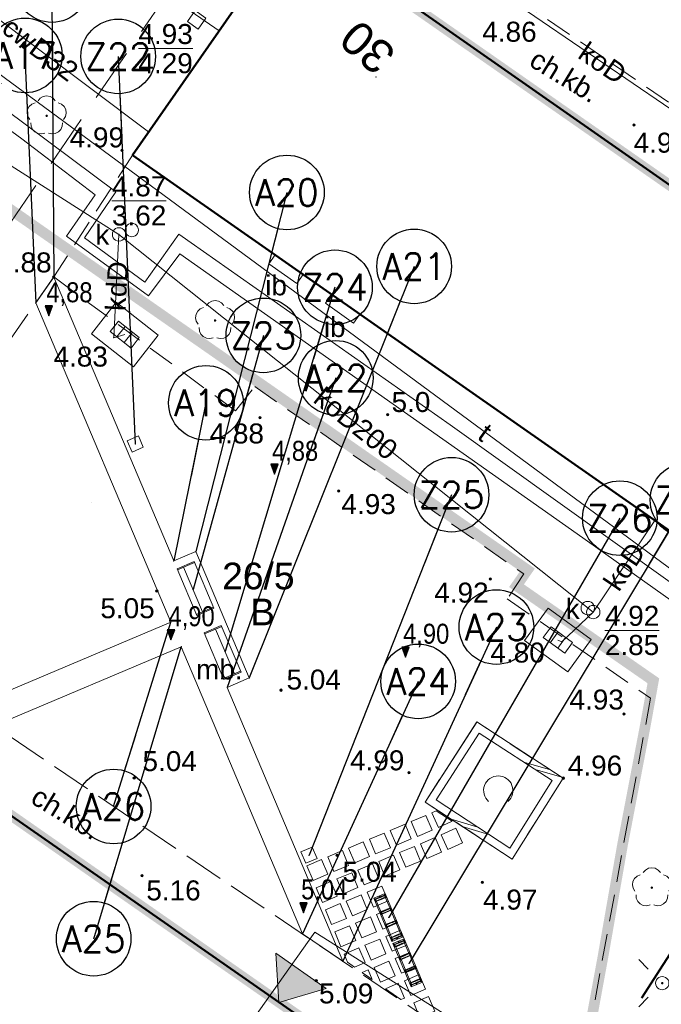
# Model space of a CAD drawing. Extents: x 5477758 to 5478338, y 5918296 to 5918502.
# Tile 44 of 138: x 5477909 to 5477933, y 5918328 to 5918365. Entities that reach past the tile are written whole.
import ezdxf
from ezdxf.enums import TextEntityAlignment as Align

# ---------------------------------------------------------------- set-up
doc = ezdxf.new("R2010")
doc.units = 0
doc.header["$PDSIZE"] = 0.75
for name, pattern in [('budynki akt$0$DASHED', [19.05, 12.7, -6.35]), ('L_0_06', [2, 1.5, -0.5]), ('PRZER1-1', [2, 1, -1]), ('PRZER2-1', [3, 2, -1]), ('PRZER4-1', [5, 4, -1])]:
    doc.linetypes.add(name, pattern=pattern)
doc.layers.get('0').update_dxf_attribs({"linetype": 'CONTINUOUS', "lineweight": 13})
doc.layers.add('!D_rzędne', color=6, linetype='CONTINUOUS')
for name, color, linetype, lineweight in [('000_wejscia do budynków', 7, 'CONTINUOUS', 0), ('0_podziały zieleni średniowysokiej i nasadzeń niskich', 7, 'CONTINUOUS', 0), ('0_PROJEKTOWANE ZABAWKI', 7, 'CONTINUOUS', 0), ('0_PŁYTA CHODNIKOWA_BETONOWA', 7, 'CONTINUOUS', 0), ('0_WSPÓŁRZĘDNE_ODNOŚNIKI', 6, 'CONTINUOUS', 15), ('A_GRANICA OPRACOWANIA', 7, 'CONTINUOUS', 0), ('GEPADR', 236, 'CONTINUOUS', 18), ('GEPADR_O', 236, 'CONTINUOUS', 18), ('GESBZO', 7, 'CONTINUOUS', 50), ('GESDZI_O', 7, 'CONTINUOUS', 18), ('GESUZY_O', 96, 'PRZER1-1', 18), ('GSPPRB', 7, 'CONTINUOUS', 20), ('GSPRDL', 96, 'CONTINUOUS', 18), ('GSSDSO', 7, 'CONTINUOUS', 18), ('GSSIIN', 7, 'CONTINUOUS', 18), ('GSSIIN_O', 7, 'CONTINUOUS', 18), ('GSSKOD', 7, 'PRZER2-1', 18), ('GSSKOD_O', 7, 'PRZER2-1', 18), ('GULCPR', 212, 'CONTINUOUS', 18), ('GULCPR_O', 212, 'CONTINUOUS', 18), ('GULEPR', 1, 'CONTINUOUS', 18), ('GULKPR', 36, 'CONTINUOUS', 18), ('GULKPR_O', 36, 'CONTINUOUS', 18), ('GULTPR', 30, 'CONTINUOUS', 18), ('GULTPR_O', 30, 'CONTINUOUS', 18), ('GUPELA', 7, 'CONTINUOUS', 18), ('GUPIWZ', 7, 'CONTINUOUS', 18), ('GUPIWZ_O', 7, 'CONTINUOUS', 18), ('GUPKKS', 36, 'CONTINUOUS', 18), ('GUPKSD', 36, 'CONTINUOUS', 18), ('GUPPRZ', 7, 'CONTINUOUS', 18), ('GUPPRZ_O', 7, 'CONTINUOUS', 18), ('OT_Rzedna', 7, 'CONTINUOUS', 18), ('pomiar', 7, 'CONTINUOUS', 18), ('wysokosci', 7, 'CONTINUOUS', 18), ('zakres', 150, 'PRZER4-1', 50)]:
    doc.layers.add(name, color=color, linetype=linetype, lineweight=lineweight)
doc.styles.add('GEO-INFO', font='arial.ttf')
doc.styles.add('pktkecm$0$Punkty', font='simplex.shx', dxfattribs={"width": 0.8, "oblique": 10, "height": 1})
doc.styles.add('pktkecm$0$STANDARD', font='romans')
doc.styles.add('STYL_AUTOMATYCZNY_1', font='micross.ttf')
doc.dimstyles.new('pktkecm$0$ODNOŚNIKI', dxfattribs={"dimtxt": 17.5, "dimasz": 6, "dimexe": 7, "dimexo": 7, "dimgap": 7, "dimtad": 1, "dimtoh": 1, "dimdec": 0, "dimzin": 0, "dimdsep": 46, "dimtxsty": 'pktkecm$0$STANDARD', "dimblk": 'pktkecm$0$_Dot', "dimcen": 8, "dimdle": 7, "dimclrt": 2, "dimadec": 0, "dimazin": 0, "dimtfac": 1, "dimtdec": 0, "dimtofl": 0, "dimtmove": 0, "dimatfit": 3, "dimldrblk": 'pktkecm$0$_DotBlank', "dimfxl": 0, "dimtolj": 1, "dimtzin": 0, "dimarcsym": 0})

# ---------------------------------------------------------------- blocks, each defined once
blk = doc.blocks.new('ODTN_2')
at = {"color": 0}
for points in [[(-1.5, -0.5), (0.5, 0.5)], [(-0.5, -0.5), (1.5, 0.5)]]:
    blk.add_lwpolyline(points, dxfattribs=at)
blk = doc.blocks.new('POINT')
at = {"color": 0}
blk.add_point((0, 0), dxfattribs=at)
blk = doc.blocks.new('SUUS05')
at = {"color": 0}
blk.add_lwpolyline([(0.5, -0.25), (-0.5, -0.25), (-0.5, 0.25), (0.5, 0.25)], close=True, dxfattribs=at)
for points in [[(-0.175, -0.25), (-0.175, 0.25)], [(0.175, -0.25), (0.175, 0.25)]]:
    blk.add_lwpolyline(points, dxfattribs=at)
blk = doc.blocks.new('SPDLP')
blk.add_hatch(color=0).paths.add_polyline_path([(0, -0.09), (0.027812, -0.085595), (0.052901, -0.072812), (0.072812, -0.052901), (0.085595, -0.027812), (0.09, 0), (0.085595, 0.027812), (0.072812, 0.052901), (0.052901, 0.072812), (0.027812, 0.085595), (0, 0.09), (-0.027812, 0.085595), (-0.052901, 0.072812), (-0.072812, 0.052901), (-0.085595, 0.027812), (-0.09, 0), (-0.085595, -0.027812), (-0.072812, -0.052901), (-0.052901, -0.072812), (-0.027812, -0.085595)])
at = {"color": 0}
for points in [[(-0.648554, 1.126667), (-0.481106, 1.325358), (-0.255912, 1.454989), (0, 1.5), (0.255912, 1.454989), (0.481106, 1.325358), (0.648554, 1.126667)], [(-1.271938, -0.268652), (-1.40916, -0.048001), (-1.462858, 0.20623), (-1.426585, 0.463525), (-1.304695, 0.693003), (-1.11182, 0.867117), (-0.871109, 0.964971)], [(0.871109, 0.964971), (1.11182, 0.867117), (1.304695, 0.693003), (1.426585, 0.463525), (1.462858, 0.20623), (1.40916, -0.048001), (1.271938, -0.268652)], [(-0.137547, -1.292703), (-0.389802, -1.355024), (-0.648184, -1.327532), (-0.881678, -1.213525), (-1.062258, -1.026689), (-1.168249, -0.78945), (-1.186929, -0.530282)], [(1.186929, -0.530282), (1.168249, -0.78945), (1.062258, -1.026689), (0.881678, -1.213525), (0.648184, -1.327532), (0.389802, -1.355024), (0.137547, -1.292703)]]:
    blk.add_lwpolyline(points, dxfattribs=at)
blk = doc.blocks.new('SUEO')
blk.add_hatch(color=0).paths.add_polyline_path([(-0.002174, 0.089974), (0.023762, 0.086807), (0.042561, 0.0793), (0.060131, 0.066965), (0.076266, 0.047786), (0.086234, 0.025762), (0.089972, 0.002226), (0.088646, -0.015553), (0.081114, -0.038994), (0.066834, -0.060276), (0.049699, -0.075033), (0.027576, -0.085671), (0.004027, -0.08991), (-0.019639, -0.087831), (-0.040932, -0.080154), (-0.059082, -0.067892), (-0.073734, -0.051607), (-0.08374, -0.032979), (-0.089221, -0.011817), (-0.089063, 0.012951), (-0.082571, 0.035806), (-0.069528, 0.057148), (-0.048957, 0.075519), (-0.026898, 0.085887)])
at = {"color": 0}
for points in [[(-1.767767, 1.767767), (-1.06066, 1.06066)], [(1.767767, 1.767767), (1.06066, 1.06066)], [(-1.767767, -1.767767), (-1.06066, -1.06066)], [(1.767767, -1.767767), (1.06066, -1.06066)]]:
    blk.add_lwpolyline(points, dxfattribs=at)
blk = doc.blocks.new('OKRAG_PELNY')
at = {"color": 0}
blk.add_lwpolyline([(0, 0.5), (0.12941, 0.482963), (0.25, 0.433013), (0.353553, 0.353553), (0.433013, 0.25), (0.482963, 0.12941), (0.5, 0), (0.482963, -0.12941), (0.433013, -0.25), (0.353553, -0.353553), (0.25, -0.433013), (0.12941, -0.482963), (0, -0.5), (-0.12941, -0.482963), (-0.25, -0.433013), (-0.353553, -0.353553), (-0.433013, -0.25), (-0.482963, -0.12941), (-0.5, 0), (-0.482963, 0.12941), (-0.433013, 0.25), (-0.353553, 0.353553), (-0.25, 0.433013), (-0.12941, 0.482963)], close=True, dxfattribs=at)
blk = doc.blocks.new('OTRN')
at = {"linetype": 'Continuous', "lineweight": 13}
blk.add_hatch(color=0, dxfattribs=at).paths.add_polyline_path([(0, -0.091, 1), (0, 0.091, 1)])
at = {"color": 0, "linetype": 'Continuous', "lineweight": 13}
blk.add_circle((0, 0), 0.0906, dxfattribs=at)
blk = doc.blocks.new('OTZK_1')
at = {"color": 0, "linetype": 'Continuous', "lineweight": 18}
blk.add_arc((0, 0), 1.1, 311.18593, 228.81407, dxfattribs=at)
blk = doc.blocks.new('KWADRAT_NIEPRZEZR')
at = {"color": 0}
blk.add_lwpolyline([(-0.5, -0.5), (0.5, -0.5), (0.5, 0.5), (-0.5, 0.5)], close=True, dxfattribs=at)
blk = doc.blocks.new('Płytka betonowa')
for points in [[(5469701.546, 5921608.104), (5469702.146, 5921608.104), (5469702.146, 5921607.504), (5469701.546, 5921607.504), (5469701.546, 5921608.104)], [(5469702.446, 5921608.104), (5469703.046, 5921608.104), (5469703.046, 5921607.504), (5469702.446, 5921607.504), (5469702.446, 5921608.104)]]:
    blk.add_lwpolyline(points)
blk = doc.blocks.new('zw$2EFF')
at = {"lineweight": 18}
blk.add_hatch(color=256, dxfattribs=at).paths.add_polyline_path([(-0.771, 0.963), (0, 0), (0.77, 0.963)])
blk.add_lwpolyline([(-0.771, 0.963), (0.77, 0.963), (0, 0), (-0.771, 0.963)], dxfattribs=at)
blk = doc.blocks.new('stara ławka w nowym miejscu')
at = {"color": 0}
for p, q in [((5470779.101, 5934415.094), (5470779.772, 5934415.292)), ((5470779.639, 5934413.272), (5470779.101, 5934415.094)), ((5470779.112, 5934415.056), (5470779.784, 5934415.254)), ((5470780.059, 5934413.438), (5470779.544, 5934415.183)), ((5470779.772, 5934415.292), (5470780.31, 5934413.47)), ((5470780.299, 5934413.508), (5470779.627, 5934413.31)), ((5470780.31, 5934413.47), (5470779.639, 5934413.272))]:
    blk.add_line(p, q, dxfattribs=at)
blk = doc.blocks.new('G$C78CF4A41')
at = {"layer": '!D_rzędne', "linetype": 'Continuous', "lineweight": 13}
for points in [[(0, 0), (-0.324, 0.189), (-0.394, 0.069)], [(0, 0), (-0.253, 0.31), (-0.324, 0.189)]]:
    blk.add_hatch(color=256, dxfattribs=at).paths.add_polyline_path(points)
blk.add_lwpolyline([(0, 0), (-0.253, 0.31), (-0.394, 0.069), (0, 0)])
blk = doc.blocks.new('zw$76AF')
at = {"color": 0}
for p, q in [((-227.1, 43.6), (-226.7, 43.2)), ((-227.1, 43.6), (-227.1, -2.4)), ((-226.7, 43.2), (-227.1, 43.6)), ((-50.9, 43.6), (-227.1, 43.6)), ((-222.5, 39), (-226.7, 43.2)), ((-226.7, 43.2), (-222.5, 39)), ((-222.5, 39), (-222.2, 38.7)), ((-222.2, 38.7), (-222.5, 39)), ((-222.2, 40.6), (-222.2, 28)), ((-220, 40.6), (-220, 41.4)), ((-214, 41.4), (-220, 41.4)), ((-220, 28), (-220, 40.6)), ((-214, 39.8), (-220, 39.8)), ((-214, 38.6), (-220, 38.6)), ((-214, 41.4), (-214, 40.6)), ((-214, 40.6), (-214, 28)), ((-211.8, 28), (-211.8, 40.6)), ((-170.2, 38.6), (-211.8, 38.6)), ((-170.2, 40.6), (-170.2, 28)), ((-168, 40.6), (-168, 41.4)), ((-162, 41.4), (-168, 41.4)), ((-168, 28), (-168, 40.6)), ((-162, 39.8), (-168, 39.8)), ((-162, 38.6), (-168, 38.6)), ((-162, 41.4), (-162, 40.6)), ((-162, 40.6), (-162, 28)), ((-159.8, 28), (-159.8, 40.6)), ((-118.2, 38.6), (-159.8, 38.6)), ((-118.2, 40.6), (-118.2, 28)), ((-116, 40.6), (-116, 41.4)), ((-110, 41.4), (-116, 41.4)), ((-116, 28), (-116, 40.6)), ((-110, 39.8), (-116, 39.8)), ((-110, 38.6), (-116, 38.6)), ((-110, 41.4), (-110, 40.6)), ((-110, 40.6), (-110, 28)), ((-107.8, 28), (-107.8, 40.6)), ((-66.2, 38.6), (-107.8, 38.6)), ((-66.2, 40.6), (-66.2, 28)), ((-64, 40.6), (-64, 41.4)), ((-58, 41.4), (-64, 41.4)), ((-64, 28), (-64, 40.6)), ((-58, 39.8), (-64, 39.8)), ((-58, 38.6), (-64, 38.6)), ((-58, 41.4), (-58, 40.6)), ((-58, 40.6), (-58, 28)), ((-55.8, 28), (-55.8, 40.6)), ((-55.8, 38.7), (-55.5, 39)), ((-55.5, 39), (-55.8, 38.7)), ((-51.3, 43.2), (-55.5, 39)), ((-55.5, 39), (-51.3, 43.2)), ((-51.3, 43.2), (-50.9, 43.6)), ((-50.9, 43.6), (-51.3, 43.2)), ((-50.9, -2.4), (-50.9, 43.6)), ((-226.7, -2), (-222.5, 2.2)), ((-222.5, 2.2), (-226.7, -2)), ((-222.2, 2.5), (-222.5, 2.2)), ((-222.5, 2.2), (-222.2, 2.5)), ((-222.2, 28), (-222.2, 21.7)), ((-222.2, 6.9), (-222.2, 21.7)), ((-222.2, 6.9), (-222.2, 0.6)), ((-220, 21.7), (-220, 28)), ((-220, 6.9), (-220, 21.7)), ((-220, 0.6), (-220, 6.9)), ((-220, 2.6), (-214, 2.6)), ((-214, 1.4), (-220, 1.4)), ((-220, -0.2), (-220, 0.6)), ((-214, 28), (-214, 21.7)), ((-214, 6.9), (-214, 21.7)), ((-214, 6.9), (-214, 0.6)), ((-214, 0.6), (-214, -0.2)), ((-211.8, 21.7), (-211.8, 28)), ((-211.8, 6.9), (-211.8, 21.7)), ((-211.8, 0.6), (-211.8, 6.9)), ((-211.8, 2.6), (-170.2, 2.6)), ((-170.2, 28), (-170.2, 21.7)), ((-170.2, 6.9), (-170.2, 21.7)), ((-170.2, 6.9), (-170.2, 0.6)), ((-168, 21.7), (-168, 28)), ((-168, 6.9), (-168, 21.7)), ((-168, 0.6), (-168, 6.9)), ((-168, 2.6), (-162, 2.6)), ((-162, 1.4), (-168, 1.4)), ((-168, -0.2), (-168, 0.6)), ((-162, 28), (-162, 21.7)), ((-162, 6.9), (-162, 21.7)), ((-162, 6.9), (-162, 0.6)), ((-162, 0.6), (-162, -0.2)), ((-159.8, 21.7), (-159.8, 28)), ((-159.8, 6.9), (-159.8, 21.7)), ((-159.8, 0.6), (-159.8, 6.9)), ((-159.8, 2.6), (-118.2, 2.6)), ((-118.2, 28), (-118.2, 21.7)), ((-118.2, 6.9), (-118.2, 21.7)), ((-118.2, 6.9), (-118.2, 0.6)), ((-116, 21.7), (-116, 28)), ((-116, 6.9), (-116, 21.7)), ((-116, 0.6), (-116, 6.9)), ((-116, 2.6), (-110, 2.6)), ((-110, 1.4), (-116, 1.4)), ((-116, -0.2), (-116, 0.6)), ((-110, 28), (-110, 21.7)), ((-110, 6.9), (-110, 21.7)), ((-110, 6.9), (-110, 0.6)), ((-110, 0.6), (-110, -0.2)), ((-107.8, 21.7), (-107.8, 28)), ((-107.8, 6.9), (-107.8, 21.7)), ((-107.8, 0.6), (-107.8, 6.9)), ((-107.8, 2.6), (-66.2, 2.6)), ((-66.2, 28), (-66.2, 21.7)), ((-66.2, 6.9), (-66.2, 21.7)), ((-66.2, 6.9), (-66.2, 0.6)), ((-64, 21.7), (-64, 28)), ((-64, 6.9), (-64, 21.7)), ((-64, 0.6), (-64, 6.9)), ((-64, 2.6), (-58, 2.6)), ((-58, 1.4), (-64, 1.4)), ((-64, -0.2), (-64, 0.6)), ((-58, 28), (-58, 21.7)), ((-58, 6.9), (-58, 21.7)), ((-58, 6.9), (-58, 0.6)), ((-58, 0.6), (-58, -0.2)), ((-55.8, 21.7), (-55.8, 28)), ((-55.8, 6.9), (-55.8, 21.7)), ((-55.8, 0.6), (-55.8, 6.9)), ((-55.5, 2.2), (-55.8, 2.5)), ((-55.8, 2.5), (-55.5, 2.2)), ((-55.5, 2.2), (-51.3, -2)), ((-51.3, -2), (-55.5, 2.2)), ((-226.7, -2), (-227.1, -2.4)), ((-227.1, -2.4), (-226.7, -2)), ((-227.1, -2.4), (-50.9, -2.4)), ((-214, -0.2), (-220, -0.2)), ((-162, -0.2), (-168, -0.2)), ((-110, -0.2), (-116, -0.2)), ((-58, -0.2), (-64, -0.2)), ((-50.9, -2.4), (-51.3, -2)), ((-51.3, -2), (-50.9, -2.4))]:
    blk.add_line(p, q, dxfattribs=at)
for centre in [(-224.6, 20.6), (-53.4, 20.6)]:
    blk.add_circle(centre, 1.6, dxfattribs=at)
for centre, start, end in [((-221.1, 40.6), 0, 180), ((-212.9, 40.6), 0, 180), ((-169.1, 40.6), 0, 180), ((-160.9, 40.6), 0, 180), ((-117.1, 40.6), 0, 180), ((-108.9, 40.6), 0, 180), ((-65.1, 40.6), 0, 180), ((-56.9, 40.6), 0, 180), ((-221.1, 28), 180, 0), ((-221.1, 0.6), 180, 0), ((-212.9, 28), 180, 0), ((-212.9, 0.6), 180, 0), ((-169.1, 28), 180, 0), ((-169.1, 0.6), 180, 0), ((-160.9, 28), 180, 0), ((-160.9, 0.6), 180, 0), ((-117.1, 28), 180, 0), ((-117.1, 0.6), 180, 0), ((-108.9, 28), 180, 0), ((-108.9, 0.6), 180, 0), ((-65.1, 28), 180, 0), ((-65.1, 0.6), 180, 0), ((-56.9, 28), 180, 0), ((-56.9, 0.6), 180, 0)]:
    blk.add_arc(centre, 1.1, start, end, dxfattribs=at)
blk = doc.blocks.new('pktkecm$0$_Dot')
at = {"color": 0, "linetype": 'ByBlock', "lineweight": -2}
blk.add_line((-0.5, 0), (-1, 0), dxfattribs=at)
at = {"color": 0, "linetype": 'ByBlock', "const_width": 0.5}
blk.add_lwpolyline([(-0.25, 0, 1), (0.25, 0, 1)], format="xyb", close=True, dxfattribs=at)
blk = doc.blocks.new('pktkecm$0$_DotBlank')
at = {"color": 0, "linetype": 'ByBlock', "lineweight": -2}
blk.add_line((-0.5, 0), (-1, 0), dxfattribs=at)
blk.add_circle((0, 0), 0.5, dxfattribs=at)
blk = doc.blocks.new('pktkecm$0$Punkt')
blk.add_point((0, 0))
at = {"style": 'pktkecm$0$STANDARD'}
blk.add_attdef('NR', (0.918, 1.118), '', height=1.75, dxfattribs=at)
at = {"style": 'pktkecm$0$STANDARD', "flags": 1}
for tag, p in [('WSPZ', (0.918, -3.048)), ('DATA', (0.918, -7.215))]:
    blk.add_attdef(tag, p, '', height=2.5, dxfattribs=at)
blk = doc.blocks.new('plyty_2x')
for points in [[(5477924.208, 5918335.556), (5477924.805, 5918335.164), (5477924.297, 5918334.938), (5477924.053, 5918335.487), (5477924.208, 5918335.556)], [(5477924.951, 5918334.901), (5477925.195, 5918334.353), (5477924.647, 5918334.109), (5477924.403, 5918334.657), (5477924.951, 5918334.901)], [(5477923.573, 5918329.419), (5477923.806, 5918328.866), (5477923.254, 5918328.633), (5477923.02, 5918329.186), (5477923.573, 5918329.419)], [(5477922.79, 5918329.089), (5477922.306, 5918328.884), (5477922.887, 5918328.478), (5477923.023, 5918328.536), (5477922.789, 5918329.088)]]:
    blk.add_lwpolyline(points)
at = {"lineweight": -2}
for points in [[(5477921.145, 5918329.697), (5477921.541, 5918329.864), (5477921.307, 5918330.417), (5477920.755, 5918330.184), (5477920.882, 5918329.881), (5477921.145, 5918329.697)], [(5477921.688, 5918329.317), (5477921.806, 5918329.234), (5477921.657, 5918329.588), (5477921.435, 5918329.494), (5477921.451, 5918329.483), (5477921.688, 5918329.317)], [(5477923.757, 5918327.869), (5477924.156, 5918328.037), (5477923.923, 5918328.589), (5477923.37, 5918328.356), (5477923.5, 5918328.049), (5477923.757, 5918327.869)]]:
    blk.add_lwpolyline(points, dxfattribs=at)
blk = doc.blocks.new('plyty_x3')
for points in [[(5477916.16, 5918379.424), (5477915.978, 5918378.852), (5477915.406, 5918379.034), (5477915.588, 5918379.606), (5477916.16, 5918379.424)], [(5477915.887, 5918378.566), (5477915.768, 5918378.192), (5477915.567, 5918378.668), (5477915.887, 5918378.566)], [(5477935.283, 5918361.538), (5477935.831, 5918361.782), (5477936.075, 5918361.234), (5477935.526, 5918360.99), (5477935.283, 5918361.538)], [(5477934.448, 5918361.168), (5477935.009, 5918361.417), (5477935.252, 5918360.868), (5477935.031, 5918360.77), (5477934.448, 5918361.168)], [(5477935.628, 5918360.762), (5477936.176, 5918361.005), (5477936.42, 5918360.457), (5477935.871, 5918360.213), (5477935.628, 5918360.762)]]:
    blk.add_lwpolyline(points)
at = {"lineweight": -2}
blk.add_lwpolyline([(5477930.721, 5918373.29), (5477930.901, 5918372.886), (5477930.352, 5918372.643), (5477930.324, 5918372.706, 0.057017), (5477930.721, 5918373.29)], format="xyb", dxfattribs=at)
for points in [[(5477934.562, 5918371.663), (5477934.747, 5918371.248), (5477935.034, 5918371.375), (5477934.562, 5918371.663)], [(5477935.345, 5918371.185), (5477934.868, 5918370.974), (5477935.112, 5918370.425), (5477935.66, 5918370.669), (5477935.463, 5918371.113), (5477935.345, 5918371.185)]]:
    blk.add_lwpolyline(points, dxfattribs=at)

msp = doc.modelspace()

# ---------------------------------------------------------------- linework, layer by layer
for points in [[(5477923.825, 5918335.385), (5477924.058, 5918334.832), (5477923.505, 5918334.599), (5477923.272, 5918335.152), (5477923.825, 5918335.385)], [(5477924.175, 5918334.556), (5477924.408, 5918334.003), (5477923.855, 5918333.77), (5477923.622, 5918334.323), (5477924.175, 5918334.556)]]:
    msp.add_lwpolyline(points)
at = {"layer": '0_podziały zieleni średniowysokiej i nasadzeń niskich', "lineweight": 0}
for p, q in [((5477909.188, 5918354.609), (5477909.863, 5918355.581)), ((5477909.863, 5918355.581), (5477914.362, 5918344.934)), ((5477909.188, 5918354.609), (5477914.249, 5918342.631)), ((5477911.27, 5918347.112), (5477911.269, 5918347.115)), ((5477915.19, 5918345.284), (5477914.362, 5918344.934)), ((5477906.637, 5918339.414), (5477914.249, 5918342.631)), ((5477914.643, 5918341.711), (5477907.626, 5918338.747)), ((5477914.643, 5918341.711), (5477919.189, 5918330.94)), ((5477916.37, 5918340.189), (5477920.707, 5918329.915)), ((5477925.736, 5918338.889), (5477923.793, 5918335.888)), ((5477927.064, 5918333.741), (5477928.976, 5918336.78)), ((5477923.793, 5918335.888), (5477927.064, 5918333.741))]:
    msp.add_line(p, q, dxfattribs=at)
for points in [[(5477912.202, 5918354.631), (5477911.275, 5918353.451), (5477912.848, 5918352.216), (5477913.775, 5918353.396)], [(5477928.408, 5918343.157), (5477927.528, 5918341.942), (5477929.147, 5918340.768), (5477930.027, 5918341.983)]]:
    msp.add_lwpolyline(points, close=True, dxfattribs=at)
for points in [[(5477915.19, 5918345.284), (5477917.198, 5918340.54), (5477916.37, 5918340.189)], [(5477919.189, 5918330.94), (5477920.707, 5918329.915)]]:
    msp.add_lwpolyline(points, dxfattribs=at)
at = {"layer": '0_podziały zieleni średniowysokiej i nasadzeń niskich'}
msp.add_lwpolyline([(5477925.824, 5918338.474), (5477928.565, 5918336.69), (5477926.973, 5918334.16), (5477924.207, 5918335.975), (5477925.824, 5918338.474)], dxfattribs=at)
at = {"layer": '0_PROJEKTOWANE ZABAWKI'}
for points in [[(5477913.223, 5918349.195), (5477913.044, 5918349.619), (5477912.621, 5918349.44), (5477912.8, 5918349.016), (5477913.223, 5918349.195)], [(5477919.741, 5918333.772), (5477919.562, 5918334.196), (5477919.138, 5918334.017), (5477919.317, 5918333.593), (5477919.741, 5918333.772)]]:
    msp.add_lwpolyline(points, dxfattribs=at)
at = {"layer": 'A_GRANICA OPRACOWANIA', "color": 1, "linetype": 'budynki akt$0$DASHED', "ltscale": 0.1, "const_width": 0.4}
for points in [[(5477939.869, 5918356.504), (5477940.619, 5918356.896), (5477942.101, 5918363.93), (5477943.898, 5918372.463), (5477938.811, 5918375.814), (5477939.356, 5918376.864), (5477927.622, 5918384.214), (5477926.949, 5918383.275), (5477923.735, 5918385.254), (5477924.621, 5918386.867), (5477922.565, 5918387.972), (5477915.954, 5918383.377), (5477911.642, 5918380.121), (5477912.501, 5918379.46), (5477913.835, 5918377.89), (5477914.426, 5918376.774), (5477916.433, 5918371.286), (5477916.349, 5918370.613), (5477938.795, 5918354.966), (5477939.869, 5918356.504)], [(5477902.984, 5918361.774), (5477916.9, 5918352.076), (5477917.564, 5918351.614), (5477920.33, 5918349.686), (5477925.008, 5918346.426), (5477927.636, 5918344.595), (5477927.224, 5918344.001), (5477929.613, 5918342.342), (5477930.353, 5918341.828), (5477931.84, 5918340.796), (5477932.36, 5918340.435), (5477932.052, 5918338.73), (5477931.779, 5918337.302), (5477931.203, 5918334.286), (5477930.468, 5918330.081), (5477929.362, 5918324.071), (5477927.904, 5918321.69), (5477892.005, 5918346.724), (5477902.984, 5918361.774)]]:
    msp.add_lwpolyline(points, dxfattribs=at)
at = {"layer": 'GESBZO', "color": 7, "linetype": 'Continuous', "lineweight": 50}
for points in [[(5477912.816, 5918360.152), (5477918.892, 5918368.876), (5477953.955, 5918344.371)], [(5477948.209, 5918335.409), (5477912.816, 5918360.152)], [(5477893.633, 5918332.514), (5477899.789, 5918341.268), (5477935.862, 5918316.151)]]:
    msp.add_lwpolyline(points, dxfattribs=at)
at = {"layer": 'GSPPRB', "color": 7, "linetype": 'Continuous', "lineweight": 20}
for p in [(5477916.067, 5918364.819), (5477913.42, 5918361.02), (5477912.816, 5918360.152), (5477932.417, 5918346.448)]:
    msp.add_point(p, dxfattribs=at)
at = {"layer": 'GSSDSO', "color": 7, "linetype": 'Continuous', "lineweight": 18}
for points in [[(5477923.793, 5918335.888), (5477927.06, 5918333.744), (5477928.976, 5918336.78), (5477925.735, 5918338.89)], [(5477924.207, 5918335.975), (5477925.824, 5918338.474), (5477928.565, 5918336.69), (5477926.97, 5918334.162)]]:
    msp.add_lwpolyline(points, close=True, dxfattribs=at)
at = {"layer": 'GSSIIN', "color": 7, "linetype": 'Continuous', "lineweight": 18}
for points in [[(5477918.978, 5918355.34), (5477919.216, 5918355.679), (5477918.164, 5918356.414), (5477917.927, 5918356.075)], [(5477921.109, 5918353.851), (5477921.348, 5918354.188), (5477920.288, 5918354.929), (5477920.054, 5918354.601)]]:
    msp.add_lwpolyline(points, close=True, dxfattribs=at)
at = {"layer": 'GSSKOD', "color": 7, "linetype": 'PRZER2-1', "lineweight": 18, "ltscale": 0.5}
for points in [[(5477919.712, 5918371.162), (5477940.619, 5918356.896), (5477940.505, 5918356.73), (5477940.956, 5918356.429), (5477953.729, 5918347.096), (5477954.44, 5918347.914), (5477955.591, 5918347.853), (5477957.953, 5918351.321), (5477957.936, 5918351.88), (5477956.696, 5918352.617), (5477959.044, 5918356.623), (5477959.921, 5918356.195), (5477958.394, 5918353.802), (5477959.543, 5918353.087)], [(5477953.955, 5918344.371), (5477918.892, 5918368.876), (5477912.816, 5918360.152), (5477909.863, 5918355.582), (5477916.678, 5918350.56), (5477917.405, 5918351.474), (5477927.496, 5918344.442), (5477926.88, 5918343.51), (5477932.252, 5918339.779), (5477929.362, 5918324.071), (5477935.927, 5918319.225), (5477938.124, 5918320.534), (5477940.031, 5918323.232), (5477938.216, 5918324.426), (5477940.878, 5918328.21), (5477941.747, 5918327.531), (5477940.015, 5918324.991), (5477941.068, 5918324.27)], [(5477935.861, 5918316.15), (5477899.789, 5918341.268), (5477893.633, 5918332.514), (5477893.905, 5918332.325), (5477890.614, 5918327.638), (5477888.72, 5918328.897), (5477897.292, 5918341.743)]]:
    msp.add_lwpolyline(points, dxfattribs=at)
msp.add_lwpolyline([(5477925.735, 5918338.89), (5477928.976, 5918336.78), (5477927.06, 5918333.744), (5477923.793, 5918335.888)], close=True, dxfattribs=at)
at = {"layer": 'GULCPR', "color": 212, "linetype": 'Continuous', "lineweight": 18}
for points in [[(5477899.51, 5918371.474), (5477913.42, 5918361.02)], [(5477897.988, 5918369.384), (5477912.19, 5918358.778), (5477911.02, 5918357.046), (5477913.282, 5918355.393), (5477914.561, 5918357.187), (5477924.74, 5918350.032), (5477947.263, 5918333.933)], [(5477897.61, 5918368.865), (5477908.665, 5918360.767), (5477911.414, 5918358.665), (5477910.336, 5918357.112), (5477913.42, 5918354.88), (5477914.595, 5918356.444), (5477929.504, 5918345.945), (5477947.01, 5918333.538)]]:
    msp.add_lwpolyline(points, dxfattribs=at)
at = {"layer": 'GULEPR', "color": 1, "linetype": 'Continuous', "lineweight": 18}
msp.add_lwpolyline([(5477937.976, 5918319.447), (5477919.661, 5918331.002), (5477917.343, 5918327.741)], dxfattribs=at)
at = {"layer": 'GULKPR', "color": 36, "linetype": 'Continuous', "lineweight": 18}
for points in [[(5477947.198, 5918352.15), (5477940.709, 5918356.642), (5477920.222, 5918370.601)], [(5477912.31, 5918357.179), (5477899.231, 5918365.503)], [(5477912.525, 5918353.423), (5477912.111, 5918353.301), (5477912.31, 5918357.179)], [(5477930.104, 5918343.013), (5477912.31, 5918357.179)], [(5477932.417, 5918346.448), (5477930.104, 5918343.013)], [(5477928.777, 5918341.963), (5477928.919, 5918341.893), (5477930.104, 5918343.013)]]:
    msp.add_lwpolyline(points, dxfattribs=at)
at = {"layer": 'GULTPR', "color": 30, "linetype": 'Continuous', "lineweight": 18}
for points in [[(5477922.67, 5918425.86), (5477922.52, 5918425.566), (5477912.874, 5918406.653), (5477912.76, 5918406.43), (5477912.639, 5918406.211), (5477904.061, 5918390.689), (5477903.94, 5918390.47), (5477913.569, 5918382.272), (5477913.76, 5918382.11), (5477913.65, 5918381.879), (5477908.41, 5918370.85), (5477908.262, 5918370.649), (5477904.55, 5918365.6), (5477904.751, 5918365.452), (5477947.345, 5918334.06)], [(5477902.995, 5918373.828), (5477915.02, 5918365.538), (5477916.067, 5918364.819)]]:
    msp.add_lwpolyline(points, dxfattribs=at)
at = {"layer": 'GUPPRZ_O', "color": 30, "linetype": 'Continuous', "lineweight": 9, "flags": 128}
msp.add_lwpolyline([(5477913.039, 5918364.148), (5477915.077, 5918364.148)], dxfattribs=at)
at = {"layer": 'GUPPRZ_O', "color": 36, "linetype": 'Continuous', "lineweight": 9, "flags": 128}
for points in [[(5477912.046, 5918358.436), (5477914.084, 5918358.436)], [(5477930.541, 5918342.325), (5477932.579, 5918342.325)]]:
    msp.add_lwpolyline(points, dxfattribs=at)
at = {"layer": 'OT_Rzedna', "color": 7}
for p in [(5477926.24, 5918344.255), (5477918.393, 5918340.083), (5477931.254, 5918339.188), (5477923.188, 5918336.993), (5477912.879, 5918336.787), (5477920.49, 5918333.89), (5477925.944, 5918332.871), (5477919.709, 5918329.187)]:
    msp.add_point(p, dxfattribs=at)
at = {"layer": 'pomiar', "linetype": 'PRZER2-1', "lineweight": 13, "flags": 128}
msp.add_lwpolyline([(5477915.983, 5918368.908), (5477903.336, 5918350.476), (5477901.759, 5918348.207), (5477901.353, 5918348.025), (5477901.03, 5918348.011), (5477900.686, 5918348.087), (5477900.686, 5918348.087)], dxfattribs=at)
at = {"layer": 'pomiar', "linetype": 'Continuous', "lineweight": 18, "flags": 128}
for points in [[(5477917.927, 5918356.075), (5477918.978, 5918355.34)], [(5477920.054, 5918354.601), (5477921.109, 5918353.851)]]:
    msp.add_lwpolyline(points, dxfattribs=at)
at = {"layer": 'pomiar', "linetype": 'L_0_06', "lineweight": 13, "flags": 128}
msp.add_lwpolyline([(5477929.362, 5918324.071), (5477901.191, 5918343.092), (5477909.863, 5918355.582)], dxfattribs=at)
at = {"layer": 'zakres', "linetype": 'PRZER4-1', "lineweight": 40}
msp.add_lwpolyline([(5477963.54, 5918377.848), (5477941.504, 5918392.244), (5477979.546, 5918459.295), (5477938.033, 5918482.848), (5477904.167, 5918427.813), (5477915.775, 5918420.837), (5477872.982, 5918351.171), (5477887.852, 5918340.978), (5477923.836, 5918315.921)], close=True, dxfattribs=at)

# ---------------------------------------------------------------- block references
at = {"layer": '!D_rzędne', "rotation": 300.2967899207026}
for p in [(5477909.675, 5918354.127), (5477918.143, 5918348.18), (5477914.26, 5918341.975), (5477923.062, 5918341.32), (5477919.235, 5918331.729)]:
    msp.add_blockref('G$C78CF4A41', p, dxfattribs=at)
msp.add_blockref('plyty_2x', (0, 0))
at = {"layer": '000_wejscia do budynków', "lineweight": 0, "xscale": -1.5, "yscale": 1.5, "zscale": 1.5, "rotation": 325.048567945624}
msp.add_blockref('zw$2EFF', (5477918.313, 5918328.371), dxfattribs=at)
at = {"layer": '0_PROJEKTOWANE ZABAWKI', "rotation": 186.4699120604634}
msp.add_blockref('stara ławka w nowym miejscu', (10245154.046, 12431418.214), dxfattribs=at)
at = {"layer": '0_PROJEKTOWANE ZABAWKI', "xscale": -1, "rotation": 219.4411956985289}
msp.add_blockref('stara ławka w nowym miejscu', (-2517091.139, 7025843.71), dxfattribs=at)
at = {"layer": '0_PROJEKTOWANE ZABAWKI', "xscale": 0.01, "yscale": 0.01, "zscale": 0.01, "rotation": 292.8629727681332}
for p in [(5477922.772, 5918330.197), (5477923.494, 5918328.496)]:
    msp.add_blockref('zw$76AF', p, dxfattribs=at)
at = {"layer": '0_PŁYTA CHODNIKOWA_BETONOWA'}
msp.add_blockref('plyty_x3', (0, 0), dxfattribs=at)
at = {"layer": '0_PŁYTA CHODNIKOWA_BETONOWA', "rotation": 292.8629727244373}
for p in [(-2103599.129, 8657604.869), (-2103599.912, 8657604.539), (-2103600.695, 8657604.209), (-2103601.478, 8657603.879), (-2103602.261, 8657603.548), (-2103599.996, 8657602.55), (-2103601.562, 8657601.89), (-2103600.779, 8657602.22), (-2103599.296, 8657600.892), (-2103600.08, 8657600.562)]:
    msp.add_blockref('Płytka betonowa', p, dxfattribs=at)
at = {"layer": '0_WSPÓŁRZĘDNE_ODNOŚNIKI', "lineweight": -3}
ref = msp.add_blockref('pktkecm$0$Punkt', (5477909.863, 5918355.581), dxfattribs=dict(at, xscale=1.200000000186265))
ref.add_attrib('PUNKT', 'A18', dxfattribs={"layer": '0', "height": 1, "style": 'pktkecm$0$Punkty', "oblique": 0.0012, "width": 0.96}).set_placement((5477909.792, 5918366.532), align=Align.MIDDLE_CENTER)
ref = msp.add_blockref('pktkecm$0$Punkt', (5477909.188, 5918354.61), dxfattribs=dict(at, xscale=1.200000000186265))
ref.add_attrib('PUNKT', 'A17', dxfattribs={"layer": '0', "height": 1, "style": 'pktkecm$0$Punkty', "oblique": 0.0012, "width": 0.96}).set_placement((5477908.778, 5918363.891), align=Align.MIDDLE_CENTER)
ref = msp.add_blockref('pktkecm$0$Punkt', (5477912.922, 5918349.317), dxfattribs=dict(at, xscale=1.200000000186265))
ref.add_attrib('PUNKT', 'Z22', dxfattribs={"layer": '0', "height": 1, "style": 'pktkecm$0$Punkty', "oblique": 0.0012, "width": 0.96}).set_placement((5477912.28, 5918363.855), align=Align.MIDDLE_CENTER)
ref = msp.add_blockref('pktkecm$0$Punkt', (5477915.19, 5918345.284), dxfattribs=dict(at, xscale=1.200000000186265))
ref.add_attrib('PUNKT', 'A20', dxfattribs={"layer": '0', "height": 1, "style": 'pktkecm$0$Punkty', "oblique": 0.0012, "width": 0.96}).set_placement((5477918.609, 5918358.752), align=Align.MIDDLE_CENTER)
ref = msp.add_blockref('pktkecm$0$Punkt', (5477917.198, 5918340.54), dxfattribs=dict(at, xscale=1.200000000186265))
ref.add_attrib('PUNKT', 'A21', dxfattribs={"layer": '0', "height": 1, "style": 'pktkecm$0$Punkty', "oblique": 0.0012, "width": 0.96}).set_placement((5477923.384, 5918355.979), align=Align.MIDDLE_CENTER)
ref = msp.add_blockref('pktkecm$0$Punkt', (5477916.289, 5918341.532), dxfattribs=dict(at, xscale=1.200000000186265))
ref.add_attrib('PUNKT', 'Z24', dxfattribs={"layer": '0', "height": 1, "style": 'pktkecm$0$Punkty', "oblique": 0.0012, "width": 0.96}).set_placement((5477920.411, 5918355.196), align=Align.MIDDLE_CENTER)
ref = msp.add_blockref('pktkecm$0$Punkt', (5477915.087, 5918343.859), dxfattribs=dict(at, xscale=1.200000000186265))
ref.add_attrib('PUNKT', 'Z23', dxfattribs={"layer": '0', "height": 1, "style": 'pktkecm$0$Punkty', "oblique": 0.0012, "width": 0.96}).set_placement((5477917.727, 5918353.392), align=Align.MIDDLE_CENTER)
ref = msp.add_blockref('pktkecm$0$Punkt', (5477916.37, 5918340.189), dxfattribs=dict(at, xscale=1.200000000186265))
ref.add_attrib('PUNKT', 'A22', dxfattribs={"layer": '0', "height": 1, "style": 'pktkecm$0$Punkty', "oblique": 0.0012, "width": 0.96}).set_placement((5477920.441, 5918351.797), align=Align.MIDDLE_CENTER)
ref = msp.add_blockref('pktkecm$0$Punkt', (5477914.362, 5918344.934), dxfattribs=dict(at, xscale=1.200000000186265))
ref.add_attrib('PUNKT', 'A19', dxfattribs={"layer": '0', "height": 1, "style": 'pktkecm$0$Punkty', "oblique": 0.0012, "width": 0.96}).set_placement((5477915.572, 5918350.86), align=Align.MIDDLE_CENTER)
ref = msp.add_blockref('pktkecm$0$Punkt', (5477919.439, 5918333.894), dxfattribs=dict(at, xscale=1.200000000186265))
ref.add_attrib('PUNKT', 'Z25', dxfattribs={"layer": '0', "height": 1, "style": 'pktkecm$0$Punkty', "oblique": 0.0012, "width": 0.96}).set_placement((5477924.787, 5918347.413), align=Align.MIDDLE_CENTER)
ref = msp.add_blockref('pktkecm$0$Punkt', (5477923.192, 5918329.839), dxfattribs=dict(at, xscale=1.200000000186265))
ref.add_attrib('PUNKT', 'Z27', dxfattribs={"layer": '0', "height": 1, "style": 'pktkecm$0$Punkty', "oblique": 0.0012, "width": 0.96}).set_placement((5477933.641, 5918347.217), align=Align.MIDDLE_CENTER)
ref = msp.add_blockref('pktkecm$0$Punkt', (5477922.431, 5918331.562), dxfattribs=dict(at, xscale=1.200000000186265))
ref.add_attrib('PUNKT', 'Z26', dxfattribs={"layer": '0', "height": 1, "style": 'pktkecm$0$Punkty', "oblique": 0.0012, "width": 0.96}).set_placement((5477931.102, 5918346.534), align=Align.MIDDLE_CENTER)
ref = msp.add_blockref('pktkecm$0$Punkt', (5477920.707, 5918329.915), dxfattribs=dict(at, xscale=1.200000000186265))
ref.add_attrib('PUNKT', 'A23', dxfattribs={"layer": '0', "height": 1, "style": 'pktkecm$0$Punkty', "oblique": 0.0012, "width": 0.96}).set_placement((5477926.47, 5918342.452), align=Align.MIDDLE_CENTER)
ref = msp.add_blockref('pktkecm$0$Punkt', (5477914.249, 5918342.631), dxfattribs=dict(at, xscale=1.200000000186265))
ref.add_attrib('PUNKT', 'A26', dxfattribs={"layer": '0', "height": 1, "style": 'pktkecm$0$Punkty', "oblique": 0.0012, "width": 0.96}).set_placement((5477912.107, 5918335.721), align=Align.MIDDLE_CENTER)
ref = msp.add_blockref('pktkecm$0$Punkt', (5477914.643, 5918341.711), dxfattribs=dict(at, xscale=1.200000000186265))
ref.add_attrib('PUNKT', 'A25', dxfattribs={"layer": '0', "height": 1, "style": 'pktkecm$0$Punkty', "oblique": 0.0012, "width": 0.96}).set_placement((5477911.36, 5918330.761), align=Align.MIDDLE_CENTER)
ref = msp.add_blockref('pktkecm$0$Punkt', (5477919.189, 5918330.94), dxfattribs=dict(at, xscale=1.200000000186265))
ref.add_attrib('PUNKT', 'A24', dxfattribs={"layer": '0', "height": 1, "style": 'pktkecm$0$Punkty', "oblique": 0.0012, "width": 0.96}).set_placement((5477923.535, 5918340.413), align=Align.MIDDLE_CENTER)
at = {"layer": 'GEPADR', "color": 236, "lineweight": 18}
msp.add_blockref('POINT', (5477921.95, 5918363.086), dxfattribs=at)
at = {"layer": 'GSPRDL', "color": 96, "lineweight": 18, "xscale": 0.5, "yscale": 0.5}
for p in [(5477909.596, 5918361.628), (5477915.915, 5918353.95), (5477932.304, 5918332.675)]:
    msp.add_blockref('SPDLP', p, dxfattribs=at)
at = {"layer": 'GSSDSO', "color": 7, "lineweight": 18, "xscale": 0.5}
for p, yscale, rotation in [((5477928.21, 5918337.1), 0.3000000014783, 146.9389599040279), ((5477925.478, 5918334.961), 0.300000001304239, 146.6786929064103)]:
    msp.add_blockref('ODTN_2', p, dxfattribs=dict(at, yscale=yscale, rotation=rotation))
at = {"layer": 'GUPELA', "color": 7, "lineweight": 18, "xscale": 0.5, "yscale": 0.5}
for name, p in [('SUEO', (5477932.692, 5918329.094, 10.15)), ('OKRAG_PELNY', (5477932.692, 5918329.094, 10.16))]:
    msp.add_blockref(name, p, dxfattribs=at)
at = {"layer": 'GUPIWZ', "color": 7, "lineweight": 18, "xscale": 0.4999999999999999, "yscale": 0.5, "rotation": 324.8310861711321}
msp.add_blockref('KWADRAT_NIEPRZEZR', (5477915.225, 5918365.231), dxfattribs=at)
at = {"layer": 'GUPIWZ', "color": 7, "lineweight": 18, "xscale": 0.5, "yscale": 0.5}
for p in [(5477912.792, 5918357.343), (5477929.896, 5918343.165)]:
    msp.add_blockref('OKRAG_PELNY', p, dxfattribs=at)
at = {"layer": 'GUPKKS', "color": 36, "lineweight": 18}
for p, rotation in [((5477912.525, 5918353.423), 321.8551181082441), ((5477928.777, 5918341.963), 324.0578814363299)]:
    msp.add_blockref('SUUS05', p, dxfattribs=dict(at, rotation=rotation))
at = {"layer": 'GUPKSD', "xscale": 0.5, "yscale": 0.5}
for p in [(5477912.31, 5918357.179), (5477930.104, 5918343.013)]:
    msp.add_blockref('OKRAG_PELNY', p, dxfattribs=at)
at = {"layer": 'GUPKSD', "color": 36, "lineweight": 18, "xscale": 0.5, "yscale": 0.5}
for p in [(5477912.31, 5918357.179), (5477930.104, 5918343.013)]:
    msp.add_blockref('POINT', p, dxfattribs=at)
at = {"layer": 'GUPPRZ', "color": 36, "lineweight": 18}
for p in [(5477912.31, 5918357.179), (5477912.111, 5918353.301), (5477930.104, 5918343.013), (5477928.919, 5918341.893)]:
    msp.add_blockref('POINT', p, dxfattribs=at)
at = {"layer": 'OT_Rzedna', "color": 7, "linetype": 'Continuous', "xscale": 0.5, "yscale": 0.5, "zscale": 0.5}
for p in [(5477931.631, 5918361.282), (5477912.421, 5918360.332), (5477909.863, 5918355.582), (5477917.6, 5918350.304), (5477922.392, 5918350.421), (5477920.551, 5918347.554), (5477926.24, 5918344.255), (5477913.73, 5918343.805), (5477918.393, 5918340.083), (5477931.254, 5918339.188), (5477923.188, 5918336.993), (5477912.879, 5918336.787), (5477928.978, 5918336.782), (5477920.49, 5918333.89), (5477913.176, 5918333.123), (5477925.944, 5918332.871), (5477919.709, 5918329.187)]:
    msp.add_blockref('OTRN', p, dxfattribs=at)
at = {"layer": 'pomiar', "color": 96, "linetype": 'Continuous', "xscale": 0.5, "yscale": 0.5, "zscale": 0.5}
msp.add_blockref('OTZK_1', (5477926.54, 5918336.32), dxfattribs=at)

# ---------------------------------------------------------------- texts
at = {"layer": '!D_rzędne', "linetype": 'Continuous', "lineweight": 13, "style": 'STYL_AUTOMATYCZNY_1', "width": 0.85}
for s, p in [('4,88', (5477909.583, 5918354.634)), ('4,88', (5477918.051, 5918348.687)), ('4,90', (5477914.168, 5918342.482)), ('4,90', (5477922.969, 5918341.827)), ('5,04', (5477919.143, 5918332.236))]:
    msp.add_text(s, height=0.75, rotation=359.9511, dxfattribs=at).set_placement(p)
at = {"layer": 'GEPADR_O', "color": 236, "linetype": 'Continuous', "lineweight": 0, "style": 'GEO-INFO'}
msp.add_text('30', height=1.25, rotation=138.8823, dxfattribs=at).set_placement((5477921.95, 5918363.086), align=Align.TOP_LEFT)
at = {"layer": 'GESDZI_O', "color": 7, "linetype": 'Continuous', "lineweight": 0, "style": 'GEO-INFO'}
msp.add_text('26/5', height=1, dxfattribs=at).set_placement((5477916.179, 5918344.866), align=Align.TOP_LEFT)
at = {"layer": 'GESUZY_O', "color": 96, "linetype": 'Continuous', "lineweight": 0, "style": 'GEO-INFO'}
msp.add_text('B', height=1, dxfattribs=at).set_placement((5477917.231, 5918343.517), align=Align.TOP_LEFT)
at = {"layer": 'GSSIIN_O', "color": 7, "linetype": 'Continuous', "lineweight": 0, "style": 'GEO-INFO'}
for p in [(5477918.205, 5918355.282), (5477920.404, 5918353.719)]:
    msp.add_text('ib', height=0.75, dxfattribs=at).set_placement(p, align=Align.MIDDLE)
at = {"layer": 'GSSKOD_O', "color": 7, "linetype": 'Continuous', "lineweight": 0, "style": 'GEO-INFO'}
for p in [(5477929.041, 5918363.137), (5477910.337, 5918335.49)]:
    msp.add_text('ch.kb.', height=0.75, rotation=328.6198, dxfattribs=at).set_placement(p, align=Align.MIDDLE)
msp.add_text('mb.', height=0.75, dxfattribs=at).set_placement((5477916.074, 5918340.876), align=Align.MIDDLE)
at = {"layer": 'GULCPR_O', "color": 212, "linetype": 'Continuous', "lineweight": 0, "style": 'GEO-INFO'}
msp.add_text('cwD32', height=0.75, rotation=323.0743, dxfattribs=at).set_placement((5477909.357, 5918364.131), align=Align.MIDDLE)
at = {"layer": 'GULKPR_O', "color": 36, "linetype": 'Continuous', "lineweight": 0, "style": 'GEO-INFO'}
for s, rotation, p in [('koD', 325.7328, (5477930.466, 5918363.622)), ('kdD', 87.0531, (5477912.211, 5918355.24)), ('koD200', 321.4773, (5477921.207, 5918350.096)), ('koD', 56.0456, (5477931.26, 5918344.731))]:
    msp.add_text(s, height=0.75, rotation=rotation, dxfattribs=at).set_placement(p, align=Align.MIDDLE)
at = {"layer": 'GULTPR_O', "color": 30, "linetype": 'Continuous', "lineweight": 0, "style": 'GEO-INFO'}
msp.add_text('t', height=0.75, rotation=323.6098, dxfattribs=at).set_placement((5477926.048, 5918349.756), align=Align.MIDDLE_CENTER)
at = {"layer": 'GUPIWZ_O', "color": 7, "linetype": 'Continuous', "lineweight": 0, "style": 'GEO-INFO'}
for p in [(5477911.949, 5918356.789), (5477929.593, 5918342.758)]:
    msp.add_text('k', height=0.75, dxfattribs=at).set_placement(p, align=Align.RIGHT)
at = {"layer": 'GUPPRZ_O', "color": 30, "linetype": 'Continuous', "lineweight": 0, "style": 'GEO-INFO'}
for s, p in [('4.93', (5477913.039, 5918364.32)), ('4.29', (5477913.039, 5918363.225))]:
    msp.add_text(s, height=0.75, dxfattribs=at).set_placement(p)
at = {"layer": 'GUPPRZ_O', "color": 36, "linetype": 'Continuous', "lineweight": 0, "style": 'GEO-INFO'}
for s, p in [('4.86', (5477925.941, 5918364.781)), ('4.83', (5477909.854, 5918352.596)), ('4.80', (5477926.246, 5918341.494))]:
    msp.add_text(s, height=0.75, dxfattribs=at).set_placement(p, align=Align.MIDDLE_LEFT)
for s, p in [('4.87', (5477912.046, 5918358.608)), ('3.62', (5477912.046, 5918357.513)), ('4.92', (5477930.541, 5918342.497)), ('2.85', (5477930.541, 5918341.402))]:
    msp.add_text(s, height=0.75, dxfattribs=at).set_placement(p)
at = {"layer": 'pomiar', "color": 7, "style": 'GEO-INFO'}
msp.add_text('5.0', height=0.75, dxfattribs=at).set_placement((5477922.537, 5918351.267), align=Align.TOP_LEFT)
at = {"layer": 'wysokosci', "color": 7, "style": 'GEO-INFO'}
for s, p in [('4.99', (5477910.46, 5918361.193)), ('4.95', (5477931.618, 5918360.994)), ('4.88', (5477907.742, 5918356.503)), ('4.88', (5477915.71, 5918350.087)), ('4.93', (5477920.656, 5918347.438)), ('4.92', (5477924.138, 5918344.118)), ('5.05', (5477911.611, 5918343.533)), ('5.04', (5477918.597, 5918340.856)), ('4.93', (5477929.213, 5918340.107)), ('5.04', (5477913.193, 5918337.798)), ('4.99', (5477920.98, 5918337.826)), ('4.96', (5477929.15, 5918337.63)), ('5.04', (5477920.694, 5918333.648)), ('5.16', (5477913.335, 5918332.949)), ('4.97', (5477925.97, 5918332.602)), ('5.09', (5477919.814, 5918329.083))]:
    msp.add_text(s, height=0.75, dxfattribs=at).set_placement(p, align=Align.TOP_LEFT)

# ---------------------------------------------------------------- leaders
at = {"layer": '0_WSPÓŁRZĘDNE_ODNOŚNIKI', "lineweight": -3}
for points in [[(5477909.792, 5918366.532), (5477909.863, 5918355.581)], [(5477908.778, 5918363.891), (5477909.188, 5918354.61)], [(5477912.28, 5918363.855), (5477912.922, 5918349.317)], [(5477918.609, 5918358.752), (5477915.19, 5918345.284)], [(5477923.384, 5918355.979), (5477917.198, 5918340.54)], [(5477920.411, 5918355.196), (5477916.289, 5918341.532)], [(5477917.727, 5918353.392), (5477915.087, 5918343.859)], [(5477920.441, 5918351.797), (5477916.37, 5918340.189)], [(5477915.572, 5918350.86), (5477914.362, 5918344.934)], [(5477924.787, 5918347.413), (5477919.439, 5918333.894)], [(5477933.641, 5918347.217), (5477923.192, 5918329.839)], [(5477931.102, 5918346.534), (5477922.431, 5918331.562)], [(5477926.47, 5918342.452), (5477920.707, 5918329.915)], [(5477912.107, 5918335.721), (5477914.249, 5918342.631)], [(5477911.36, 5918330.761), (5477914.643, 5918341.711)], [(5477923.535, 5918340.413), (5477919.189, 5918330.94)]]:
    msp.add_leader(points, dimstyle='pktkecm$0$ODNOŚNIKI', override={"dimasz": 2.8}, dxfattribs=at)

doc.saveas('drawing.dxf')
